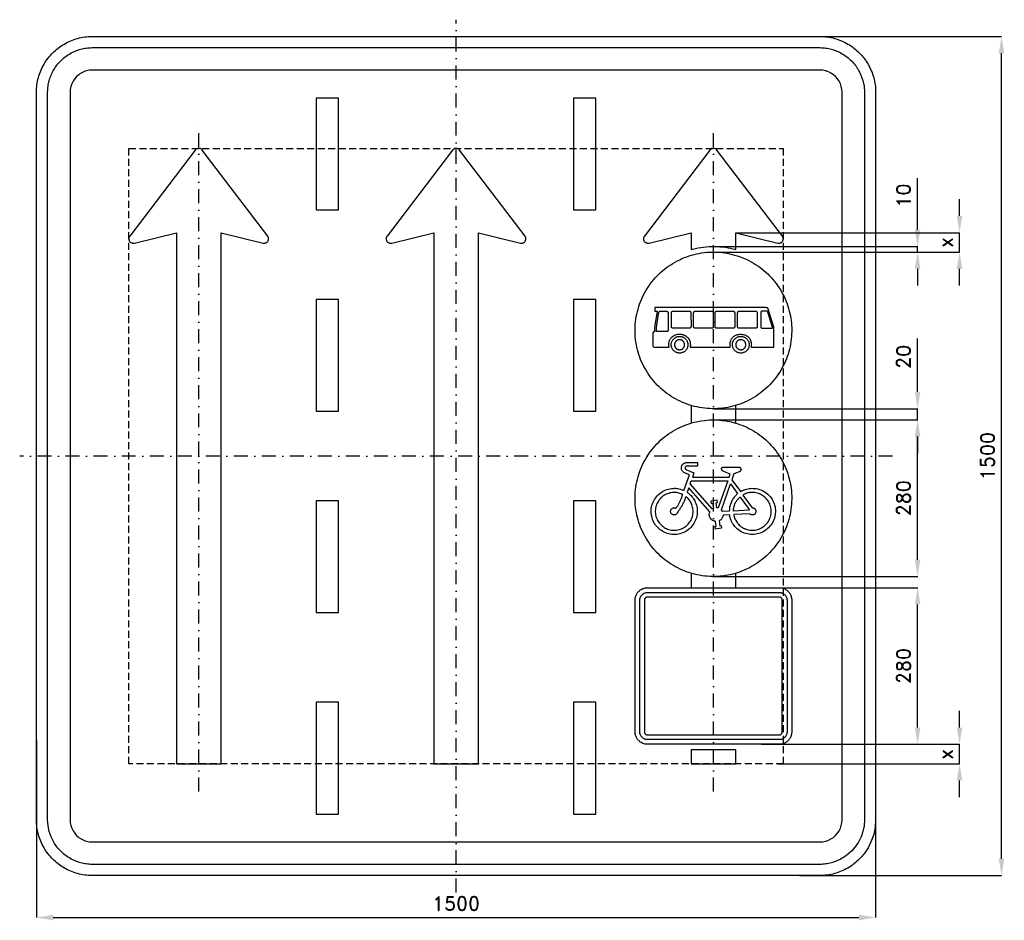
# Model space of a CAD drawing. Header units: millimetres. Extents: x -780 to 980, y -830 to 780.
import ezdxf

# ---------------------------------------------------------------- set-up
doc = ezdxf.new("R2010")
doc.units = ezdxf.units.MM
doc.header["$LTSCALE"] = 5
doc.linetypes.add('ČERCHOVANÁX2', pattern=[2, 1, -0.5, 0, -0.5])
doc.linetypes.add('ČÁRKOVANÁX2', pattern=[1.5, 1, -0.5])
doc.layers.add('Kóty', color=2, linetype='Continuous')
doc.layers.add('Značka', color=7, linetype='Continuous')
doc.styles.get("Standard").update_dxf_attribs({"font": 'romand.shx', "height": 25})
doc.dimstyles.get("Standard").update_dxf_attribs({"dimtxt": 25, "dimasz": 30, "dimexe": 0.18, "dimexo": 0.0625, "dimgap": 12.5, "dimtad": 1, "dimdec": 0, "dimzin": 0, "dimdsep": 46, "dimtxsty": 'Standard', "dimcen": 0.09, "dimadec": 0, "dimazin": 0, "dimtfac": 1, "dimtdec": 0, "dimtofl": 0, "dimtmove": 0, "dimatfit": 3, "dimfxl": 1, "dimtolj": 1, "dimtzin": 0, "dimarcsym": 0})

# ---------------------------------------------------------------- blocks, each defined once
blk = doc.blocks.new('*D0')
at = {"layer": 'Defpoints', "color": 0, "transparency": 16777216}
for p in [(-750, -507.4), (750, -603.9), (750, -825)]:
    blk.add_point(p, dxfattribs=at)
at = {"layer": 'Kóty', "color": 0, "lineweight": -2, "transparency": 16777216}
for p, q in [((-750, -507.5), (-750, -825.2)), ((750, -603.9), (750, -825.2)), ((-720, -825), (720, -825))]:
    blk.add_line(p, q, dxfattribs=at)
at = {"layer": 'Kóty', "color": 0, "transparency": 16777216}
for points in [[(-720, -820), (-720, -830), (-750, -825)], [(720, -820), (720, -830), (750, -825)]]:
    blk.add_solid(points, dxfattribs=at)
at = {"layer": 'Kóty', "color": 0, "transparency": 16777216, "insert": (0, -800), "char_height": 25, "attachment_point": 5}
blk.add_mtext('\\A1;1500', dxfattribs=at)
blk = doc.blocks.new('*D2')
at = {"layer": 'Defpoints', "color": 0, "transparency": 16777216}
for p in [(616, 750), (975, 750), (613.8, -750)]:
    blk.add_point(p, dxfattribs=at)
at = {"layer": 'Kóty', "color": 0, "lineweight": -2, "transparency": 16777216}
for p, q in [((616.1, 750), (975.2, 750)), ((975, -720), (975, 720)), ((613.8, -750), (975.2, -750))]:
    blk.add_line(p, q, dxfattribs=at)
at = {"layer": 'Kóty', "color": 0, "transparency": 16777216}
for points in [[(970, 720), (980, 720), (975, 750)], [(970, -720), (980, -720), (975, -750)]]:
    blk.add_solid(points, dxfattribs=at)
at = {"layer": 'Kóty', "color": 0, "transparency": 16777216, "insert": (950, 0), "char_height": 25, "attachment_point": 5, "rotation": 90}
blk.add_mtext('\\A1;1500', dxfattribs=at)
blk = doc.blocks.new('*D3')
at = {"layer": 'Defpoints', "color": 0, "transparency": 16777216}
for p in [(545.8, -235.4), (825, -235.4), (545.8, -515.4)]:
    blk.add_point(p, dxfattribs=at)
at = {"layer": 'Kóty', "color": 0, "lineweight": -2, "transparency": 16777216}
for p, q in [((545.9, -235.4), (825.2, -235.4)), ((825, -485.4), (825, -265.4)), ((545.9, -515.4), (825.2, -515.4))]:
    blk.add_line(p, q, dxfattribs=at)
at = {"layer": 'Kóty', "color": 0, "transparency": 16777216}
for points in [[(820, -265.4), (830, -265.4), (825, -235.4)], [(820, -485.4), (830, -485.4), (825, -515.4)]]:
    blk.add_solid(points, dxfattribs=at)
at = {"layer": 'Kóty', "color": 0, "transparency": 16777216, "insert": (800, -375.4), "char_height": 25, "attachment_point": 5, "rotation": 90}
blk.add_mtext('\\A1;280', dxfattribs=at)
blk = doc.blocks.new('*D4')
at = {"layer": 'Defpoints', "color": 0, "transparency": 16777216}
for p in [(460, 64.6), (825, 64.6), (458.2, -215.4)]:
    blk.add_point(p, dxfattribs=at)
at = {"layer": 'Kóty', "color": 0, "lineweight": -2, "transparency": 16777216}
for p, q in [((460.1, 64.6), (825.2, 64.6)), ((825, -185.4), (825, 34.6)), ((458.2, -215.4), (825.2, -215.4))]:
    blk.add_line(p, q, dxfattribs=at)
at = {"layer": 'Kóty', "color": 0, "transparency": 16777216}
for points in [[(820, 34.6), (830, 34.6), (825, 64.6)], [(820, -185.4), (830, -185.4), (825, -215.4)]]:
    blk.add_solid(points, dxfattribs=at)
at = {"layer": 'Kóty', "color": 0, "transparency": 16777216, "insert": (800, -75.4), "char_height": 25, "attachment_point": 5, "rotation": 90}
blk.add_mtext('\\A1;280', dxfattribs=at)
blk = doc.blocks.new('*D5')
at = {"layer": 'Defpoints', "color": 0, "transparency": 16777216}
for p in [(460.2, 84.6), (825, 84.6), (460.1, 64.6)]:
    blk.add_point(p, dxfattribs=at)
at = {"layer": 'Kóty', "color": 0, "lineweight": -2, "transparency": 16777216}
for p, q in [((825, 114.6), (825, 210.1)), ((460.2, 84.6), (825.2, 84.6)), ((460.1, 64.6), (825.2, 64.6)), ((825, 34.6), (825, 4.6))]:
    blk.add_line(p, q, dxfattribs=at)
at = {"layer": 'Kóty', "color": 0, "transparency": 16777216}
for points in [[(820, 114.6), (830, 114.6), (825, 84.6)], [(820, 34.6), (830, 34.6), (825, 64.6)]]:
    blk.add_solid(points, dxfattribs=at)
at = {"layer": 'Kóty', "color": 0, "transparency": 16777216, "insert": (800, 177.3), "char_height": 25, "attachment_point": 5, "rotation": 90}
blk.add_mtext('\\A1;20', dxfattribs=at)
blk = doc.blocks.new('*D6')
at = {"layer": 'Defpoints', "color": 0, "transparency": 16777216}
for p in [(460, 374.6), (825, 374.6), (461.8, 364.6)]:
    blk.add_point(p, dxfattribs=at)
at = {"layer": 'Kóty', "color": 0, "lineweight": -2, "transparency": 16777216}
for p, q in [((825, 404.6), (825, 496.5)), ((460.1, 374.6), (825.2, 374.6)), ((461.9, 364.6), (825.2, 364.6)), ((825, 334.6), (825, 304.6))]:
    blk.add_line(p, q, dxfattribs=at)
at = {"layer": 'Kóty', "color": 0, "transparency": 16777216}
for points in [[(820, 404.6), (830, 404.6), (825, 374.6)], [(820, 334.6), (830, 334.6), (825, 364.6)]]:
    blk.add_solid(points, dxfattribs=at)
at = {"layer": 'Kóty', "color": 0, "transparency": 16777216, "insert": (800, 465.6), "char_height": 25, "attachment_point": 5, "rotation": 90}
blk.add_mtext('\\A1;10', dxfattribs=at)

msp = doc.modelspace()

# ---------------------------------------------------------------- linework, layer by layer
at = {"layer": 'Kóty'}
for p, q in [((900, 429.2), (900, 459.2)), ((500.1, 399.2), (900.2, 399.2)), ((462, 364.6), (900.2, 364.6)), ((900, 304.6), (900, 334.6)), ((825, -485.4), (825, -455.4)), ((900, -485.4), (900, -455.4)), ((643.2, -515.4), (900.2, -515.4)), ((575.1, -550), (900.2, -550)), ((900, -610), (900, -580))]:
    msp.add_line(p, q, dxfattribs=at)
for points in [[(900, 364.6), (900, 399.2)], [(825, 364.6), (825, 374.6)], [(825, 64.6), (825, 84.6)], [(900, -550), (900, -515.4)]]:
    msp.add_lwpolyline(points, dxfattribs=at)
for points in [[(895, 429.2), (905, 429.2), (900, 399.2)], [(895, 334.6), (905, 334.6), (900, 364.6)], [(895, -485.4), (905, -485.4), (900, -515.4)], [(895, -580), (905, -580), (900, -550)]]:
    msp.add_solid(points, dxfattribs=at)
at = {"layer": 'Značka', "color": 6, "linetype": 'ČERCHOVANÁX2', "ltscale": 5}
for points in [[(0, -780), (0, 780)], [(-460, -600), (-460, 600)], [(460, -600), (460, 600)], [(780, 0), (-780, 0)]]:
    msp.add_lwpolyline(points, dxfattribs=at)
at = {"layer": 'Značka', "color": 5}
for points in [[(-650, -750), (-650.4, -750), (-650.8, -750, -0.032183), (-663.7, -749.1, -0.035439), (-676.4, -746.5, -0.036257), (-688.7, -742.3, -0.03443), (-700.2, -736.5, -0.033714), (-711, -729.3, -0.034097), (-720.7, -720.7, -0.034214), (-729.3, -711, -0.034227), (-736.5, -700.2, -0.034043), (-742.3, -688.7, -0.033425), (-746.5, -676.4, -0.034175), (-749.1, -663.7, -0.036736), (-750, -650.8), (-750, -650.4), (-750, -650), (-750, 650), (-750, 650.4), (-750, 650.8, -0.032197), (-749.1, 663.7, -0.035467), (-746.5, 676.4, -0.03632), (-742.3, 688.7, -0.034471), (-736.5, 700.2, -0.033721), (-729.3, 711, -0.034099), (-720.7, 720.7, -0.034202), (-711, 729.3, -0.034225), (-700.2, 736.5, -0.034051), (-688.6, 742.3, -0.033415), (-676.4, 746.5, -0.034124), (-663.7, 749.1, -0.036744), (-650.8, 750), (-650.4, 750), (-650, 750), (650, 750), (650.4, 750), (650.8, 750, -0.032182), (663.7, 749.1, -0.035447), (676.4, 746.5, -0.036272), (688.7, 742.3, -0.034433), (700.2, 736.5, -0.033723), (711, 729.3, -0.034091), (720.7, 720.7, -0.034221), (729.3, 711, -0.034225), (736.5, 700.2, -0.034038), (742.3, 688.6, -0.033425), (746.5, 676.4, -0.034173), (749.1, 663.7, -0.036736), (750, 650.8), (750, 650.4), (750, 650), (750, -650), (750, -650.4), (750, -650.8), (749.1, -663.7), (746.5, -676.4), (742.3, -688.7), (736.5, -700.2), (729.3, -711, -0.034106), (720.7, -720.7, -0.034203), (711, -729.3, -0.034227), (700.2, -736.5, -0.034044), (688.6, -742.3, -0.033411), (676.4, -746.5, -0.034122), (663.7, -749.1, -0.036743), (650.8, -750), (650.4, -750), (650, -750), (-650, -750)], [(-650, -730), (-650.3, -730), (-650.6, -730, -0.032184), (-661, -729.3, -0.035448), (-671.1, -727.2, -0.036282), (-680.9, -723.8, -0.034422), (-690.2, -719.2, -0.033745), (-698.8, -713.4, -0.034102), (-706.6, -706.6, -0.034186), (-713.4, -698.8, -0.034203), (-719.2, -690.2), (-723.8, -680.9), (-727.2, -671.1), (-729.3, -661), (-730, -650.6), (-730, -650.3), (-730, -650), (-730, 650), (-730, 650.3), (-730, 650.6, -0.032179), (-729.3, 661, -0.035489), (-727.2, 671.1, -0.036281), (-723.9, 680.9, -0.03442), (-719.2, 690.2, -0.033728), (-713.4, 698.8, -0.034073), (-706.6, 706.6, -0.034239), (-698.8, 713.4, -0.034199), (-690.2, 719.2, -0.034034), (-680.9, 723.8, -0.033414), (-671.1, 727.2, -0.034124), (-660.9, 729.3, -0.03674), (-650.6, 730), (-650.3, 730), (-650, 730), (650, 730), (650.3, 730), (650.6, 730, -0.032183), (661, 729.3, -0.035447), (671.1, 727.2, -0.036274), (680.9, 723.9, -0.034414), (690.2, 719.2, -0.033745), (698.8, 713.4, -0.034097), (706.6, 706.6, -0.034187), (713.4, 698.8, -0.034206), (719.2, 690.2), (723.8, 680.9), (727.2, 671.1), (729.3, 660.9), (730, 650.6), (730, 650.3), (730, 650), (730, -650), (730, -650.3), (730, -650.6), (729.3, -661), (727.2, -671.1), (723.9, -680.9), (719.2, -690.2), (713.4, -698.8), (706.6, -706.6), (698.8, -713.4, -0.034206), (690.2, -719.2, -0.034031), (680.9, -723.8, -0.033421), (671.1, -727.2, -0.034122), (660.9, -729.3, -0.036744), (650.6, -730), (650.3, -730), (650, -730), (-650, -730)], [(-650, -690), (650, -690), (650.2, -690), (650.3, -690, 0.032185), (655.5, -689.6, 0.035459), (660.5, -688.6, 0.036277), (665.5, -686.9), (670.1, -684.6), (674.4, -681.7), (678.3, -678.3), (681.7, -674.4), (684.6, -670.1), (686.9, -665.5), (688.6, -660.6), (689.6, -655.5), (690, -650.3), (690, -650.2), (690, -650), (690, 650), (690, 650.2), (690, 650.3), (689.6, 655.5), (688.6, 660.5), (686.9, 665.5), (684.6, 670.1), (681.7, 674.4), (678.3, 678.3), (674.4, 681.7), (670.1, 684.6), (665.5, 686.9, 0.033409), (660.5, 688.6, 0.034186), (655.5, 689.6, 0.036746), (650.3, 690), (650.2, 690), (650, 690), (-650, 690), (-650.2, 690), (-650.3, 690, 0.032185), (-655.5, 689.6, 0.035458), (-660.6, 688.6, 0.036271), (-665.5, 686.9, 0.034382), (-670.1, 684.6, 0.03365), (-674.4, 681.7), (-678.3, 678.3), (-681.7, 674.4), (-684.6, 670.1), (-686.9, 665.5), (-688.6, 660.5), (-689.6, 655.5), (-690, 650.3), (-690, 650.2), (-690, 650), (-690, -650), (-690, -650.2), (-690, -650.3), (-689.6, -655.5), (-688.6, -660.6), (-686.9, -665.5), (-684.6, -670.1), (-681.7, -674.4), (-678.3, -678.3), (-674.4, -681.7), (-670.1, -684.6), (-665.5, -686.9, 0.033404), (-660.6, -688.6, 0.034161), (-655.5, -689.7, 0.036749), (-650.3, -690), (-650.2, -690), (-650, -690)], [(-500, -550), (-420, -550), (-420, 375.2), (-420, 399.2), (-345, 380.7), (-344.6, 380.6), (-344.3, 380.5, 0.052612), (-342.7, 380.4, 0.052735), (-341.1, 380.7, 0.065463), (-339.3, 381.4, 0.065418), (-337.7, 382.5, 0.06536), (-336.4, 384, 0.065225), (-335.6, 385.8, 0.064833), (-335.1, 387.7, 0.063646), (-335.2, 389.7, 0.052686), (-335.6, 391.2, 0.057452), (-336.3, 392.6), (-336.5, 392.9), (-336.7, 393.3), (-453.6, 546.8), (-453.9, 547.1), (-454.1, 547.4), (-455.2, 548.4), (-456.4, 549.2, 0.061122), (-458.2, 549.8, 0.061405), (-460, 550, 0.061031), (-461.8, 549.8, 0.059473), (-463.6, 549.2), (-464.8, 548.4, 0.053582), (-465.9, 547.4), (-466.1, 547.1), (-466.4, 546.8), (-583.3, 393.3), (-583.5, 392.9), (-583.7, 392.6, 0.052507), (-584.4, 391.2, 0.052666), (-584.8, 389.7, 0.065501), (-584.9, 387.7, 0.065456), (-584.4, 385.8, 0.065341), (-583.6, 384, 0.065211), (-582.3, 382.5, 0.064856), (-580.7, 381.4, 0.063693), (-578.9, 380.7), (-577.3, 380.4), (-575.7, 380.5), (-575.4, 380.6), (-575, 380.7), (-500, 399.2), (-500, 375.2), (-500, -550)], [(-40, -550), (40, -550), (40, 375.2), (40, 399.2), (115, 380.7), (115.3, 380.6), (115.7, 380.5, 0.05261), (117.3, 380.4, 0.052733), (118.9, 380.7, 0.065457), (120.7, 381.4, 0.065391), (122.3, 382.5, 0.06536), (123.6, 384, 0.065197), (124.4, 385.8, 0.064818), (124.9, 387.7, 0.063646), (124.8, 389.7, 0.052686), (124.4, 391.2, 0.057451), (123.7, 392.6), (123.5, 392.9), (123.3, 393.3), (6.4, 546.8), (6.1, 547.1), (5.9, 547.4, 0.048978), (4.8, 548.4, 0.04913), (3.6, 549.2, 0.061127), (1.8, 549.8, 0.061408), (0, 550, 0.061033), (-1.8, 549.8, 0.059478), (-3.6, 549.2, 0.049186), (-4.8, 548.4, 0.053611), (-5.9, 547.4), (-6.1, 547.1), (-6.4, 546.8), (-123.3, 393.3), (-123.5, 392.9), (-123.7, 392.6, 0.052533), (-124.4, 391.2, 0.0526), (-124.8, 389.7, 0.065501), (-124.9, 387.7, 0.065464), (-124.4, 385.8, 0.065361), (-123.6, 384, 0.06523), (-122.3, 382.5, 0.064869), (-120.7, 381.4, 0.06369), (-118.9, 380.7, 0.052701), (-117.3, 380.4, 0.05745), (-115.7, 380.5), (-115.3, 380.6), (-115, 380.7), (-40, 399.2), (-40, 375.2), (-40, -550)], [(500, 369.2), (500, 375.2), (500, 399.2), (575, 380.7), (575.4, 380.6, 0.010084), (575.7, 380.5, 0.052503), (577.3, 380.4, 0.052645), (578.9, 380.7, 0.065503), (580.7, 381.4, 0.065455), (582.3, 382.5, 0.065319), (583.6, 384, 0.065187), (584.4, 385.8, 0.064843), (584.9, 387.7, 0.063651), (584.8, 389.7, 0.052693), (584.4, 391.2, 0.057453), (583.7, 392.6, 0.01147), (583.5, 393), (583.3, 393.3), (466.4, 546.8), (466.1, 547.1, 0.009393), (465.9, 547.4, 0.049065), (464.8, 548.4, 0.049118), (463.6, 549.2, 0.061113), (461.8, 549.8, 0.061349), (460, 550, 0.06102), (458.2, 549.8, 0.059475), (456.4, 549.2, 0.049145), (455.2, 548.4, 0.053708), (454.1, 547.4, 0.010699), (453.9, 547.1, 0.003567), (453.6, 546.8), (336.7, 393.3, 0.003362), (336.5, 393, 0.010084), (336.3, 392.6, 0.052503), (335.6, 391.2, 0.052645), (335.2, 389.7, 0.065503), (335.1, 387.7, 0.065455), (335.6, 385.8, 0.065319), (336.4, 384, 0.065187), (337.7, 382.5, 0.064843), (339.3, 381.4, 0.063651), (341.1, 380.7, 0.052693), (342.7, 380.4, 0.057453), (344.3, 380.5, 0.01147), (344.6, 380.6), (345, 380.7), (420, 399.2), (420, 375.2), (420, 369.2)], [(420, 369.2, -0.005549), (423.1, 370, -0.0343), (442.4, 373.6, -0.0343), (462, 374.6, -0.034301), (481.5, 373.1, -0.033), (500, 369.2, -0.033)], [(600, 224.6), (600, 223.7), (600, 222.8, -0.032167), (598.6, 204.5, -0.035723), (594.7, 186.6, -0.036666), (588.7, 169.3, -0.034754), (580.3, 153, -0.034039), (570, 137.9, -0.034453), (557.7, 124.3, -0.034561), (543.8, 112.4, -0.034427), (528.4, 102.4, -0.034389), (511.9, 94.5, -0.034418), (494.5, 88.9, -0.034423), (476.5, 85.5, -0.034417), (458.2, 84.6, -0.034416), (439.9, 86, -0.034417), (422, 89.9, -0.034417), (404.7, 95.9, -0.034417), (388.4, 104.3, -0.034417), (373.3, 114.6, -0.034417), (359.7, 126.9, -0.034417), (347.8, 140.8, -0.034417), (337.9, 156.2, -0.034417), (329.9, 172.7, -0.034417), (324.3, 190.1, -0.034417), (320.9, 208.1, -0.034417), (320, 226.4, -0.034417), (321.4, 244.7, -0.034417), (325.3, 262.6, -0.034417), (331.3, 279.9, -0.034417), (339.7, 296.2, -0.034417), (350, 311.3, -0.034417), (362.3, 324.9, -0.034417), (376.2, 336.8, -0.034417), (391.6, 346.7, -0.034417), (408.1, 354.7, -0.034417), (425.5, 360.3, -0.034417), (443.5, 363.7, -0.034416), (461.8, 364.6, -0.034417), (480.1, 363.2, -0.034418), (498, 359.3, -0.034416), (515.3, 353.3, -0.034417), (531.6, 344.9, -0.034418), (546.7, 334.6, -0.034406), (560.3, 322.3, -0.034414), (572.2, 308.4, -0.034487), (582.1, 293, -0.034419), (590.1, 276.5, -0.034076), (595.7, 259.1, -0.032791), (599, 241.9, -0.034265), (600, 224.6)], [(380.9, 194.5, -0.003728), (380.6, 196.4, -0.01117), (380.5, 198.3, -0.026528), (380.4, 201, -0.037791), (380.7, 203.7, -0.043313), (381.4, 206.3, -0.046788), (382.5, 208.7, -0.03693), (383.7, 210.5, -0.030055), (385.1, 212.1, -0.05514), (388.5, 214.9, -0.061671), (392.4, 216.8, -0.050046), (395.8, 217.8, -0.042258), (399.4, 218, -0.040207), (402.8, 217.8, -0.046467), (406.1, 217, -0.053494), (409.6, 215.4, -0.051653), (412.7, 213.2, -0.04283), (414.8, 211, -0.046515), (416.5, 208.5, -0.035287), (417.5, 206.4, -0.033242), (418.2, 204.2, -0.044761), (418.7, 200.6, -0.032247), (418.8, 197, -0.007075), (418.7, 195.7, -0.002368), (418.6, 194.5), (490, 194.7, -0.004445), (489.8, 196.1, -0.013419), (489.7, 197.6, -0.033404), (489.8, 200.4, -0.030958), (490.2, 203.2, -0.062154), (491.9, 208.1, -0.090141), (494.8, 212.2, -0.034522), (496.2, 213.5, -0.024272), (497.8, 214.6, -0.030558), (500, 215.9, -0.039226), (502.4, 216.8, -0.047719), (505.5, 217.5, -0.038568), (508.6, 217.7, -0.023992), (510.9, 217.5, -0.020968), (513.2, 217.2, -0.034527), (516.3, 216.4, -0.049464), (519.3, 215, -0.063879), (522.4, 212.8, -0.061349), (524.9, 209.8, -0.056353), (526.6, 206.6, -0.054204), (527.5, 203.1, -0.022387), (527.8, 201.5, -0.017125), (527.8, 199.8, -0.016973), (527.8, 197.8, -0.014844), (527.7, 195.7), (527.6, 195.2), (527.6, 194.6), (568.2, 194.8), (568.2, 230.1), (558.1, 262.8, 0.019599), (557.9, 263.4, 0.062092), (557.6, 263.9, 0.083674), (557.1, 264.5, 0.06153), (556.4, 264.8, 0.055241), (555.5, 265, 0.024543), (554.5, 265.1, 0.006464), (553.7, 265.2), (552.8, 265.2), (355.5, 265.2), (355.6, 258.7), (359.6, 258.7), (354.9, 229.7), (354.8, 221.9), (354.5, 221.9, 0.00818), (354.3, 221.9, 0.009602), (354, 221.9), (353.7, 221.8, 0.020292), (353.3, 221.8, 0.04892), (353, 221.7, 0.087203), (352.5, 221.3, 0.078278), (352.1, 220.9, 0.055814), (352, 220.5, 0.043219), (351.8, 220.1, 0.019712), (351.8, 219.8), (351.8, 219.5), (351.8, 197.7, 0.009432), (351.8, 197.3, 0.028289), (351.9, 196.8, 0.048898), (352, 196.3, 0.060652), (352.3, 195.8, 0.069383), (352.7, 195.4, 0.052857), (353.2, 195.1, 0.080136), (354.5, 194.6, 0.035822), (355.9, 194.5, 0.005189), (356.5, 194.5), (357, 194.5), (380.9, 194.5)], [(358.1, 222.7), (358.1, 230), (361.8, 254.1, -0.008173), (362, 255.1, -0.023755), (362.2, 256.2, -0.051595), (362.7, 257.3, -0.099547), (363.4, 258.3, -0.07688), (364.1, 258.7, -0.057492), (364.9, 259, -0.044459), (365.8, 259.1, -0.014882), (366.8, 259.1), (374.4, 259.1, -0.014749), (375.3, 259.1, -0.04537), (376.2, 258.9, -0.047561), (376.9, 258.7, -0.044417), (377.6, 258.3, -0.046798), (378.1, 257.8, -0.053483), (378.6, 257.2, -0.051848), (378.9, 256.6, -0.047983), (379.1, 255.8, -0.04191), (379.2, 255, -0.013799), (379.2, 254.1), (379.2, 226.3), (379.2, 225.9, -0.006381), (379.2, 225.5, -0.00834), (379.2, 225.2, -0.007018), (379.2, 224.8, -0.040025), (379.1, 224.1, -0.108918), (378.8, 223.4, -0.092082), (378.5, 223.1, -0.084455), (378, 222.8, -0.040256), (377.7, 222.8, -0.013477), (377.4, 222.7), (358.1, 222.7)], [(384.9, 253.9), (384.9, 254.6, 0.005967), (384.9, 255.2, -0.007084), (385, 256, -0.040803), (385.1, 256.8, -0.052146), (385.3, 257.4, -0.063818), (385.6, 258, -0.064646), (386, 258.5, -0.063069), (386.6, 258.8, -0.03213), (386.9, 258.9, -0.027094), (387.2, 259, -0.035228), (387.9, 259.1, -0.011588), (388.5, 259.1), (415.4, 259.1), (416, 259.1, -0.004441), (416.6, 259.1, -0.027729), (417.5, 259.1, -0.070018), (418.2, 258.8, -0.078327), (418.9, 258.4, -0.077395), (419.4, 257.9, -0.102039), (419.8, 256.7, -0.045484), (419.9, 255.5), (419.9, 255.2), (419.9, 254.9), (420, 231.4, -0.029212), (419.8, 230.4, -0.097021), (419.4, 229.5, -0.074866), (419, 229.1, -0.069226), (418.4, 228.7, -0.041528), (417.9, 228.6, -0.013847), (417.4, 228.5), (389.6, 228.5), (389, 228.5, -0.004235), (388.3, 228.5, -0.021699), (387.5, 228.6, -0.048737), (386.7, 228.7, -0.06222), (386, 229, -0.097026), (385.4, 229.5, -0.092207), (385.1, 230.1, -0.049999), (384.9, 230.8, -0.032344), (384.9, 231.7, -0.011131), (384.9, 232.5), (384.9, 253.9)], [(424.6, 254.6, -0.012511), (424.6, 255.7, -0.037241), (424.8, 256.7, -0.041476), (425, 257.4, -0.068472), (425.3, 257.9, -0.066706), (425.8, 258.4, -0.045653), (426.3, 258.7, -0.028048), (426.7, 258.9, -0.038071), (427.1, 259, -0.04943), (427.7, 259.1, -0.015901), (428.3, 259.1), (455.2, 259.1), (455.8, 259.1), (456.4, 259, -0.027876), (457.2, 259, -0.076867), (458, 258.8, -0.084034), (458.6, 258.4, -0.071196), (459.1, 257.8, -0.089994), (459.6, 256.7, -0.051298), (459.7, 255.5), (459.7, 255.2), (459.7, 254.9), (459.7, 231.4, -0.029966), (459.6, 230.3, -0.100496), (459.2, 229.5, -0.077271), (458.7, 229, -0.069259), (458.1, 228.7, -0.041109), (457.7, 228.5, -0.013748), (457.2, 228.5), (429.3, 228.5), (428.7, 228.5, -0.004339), (428.1, 228.5, -0.021736), (427.2, 228.5, -0.048406), (426.4, 228.7, -0.061969), (425.7, 228.9, -0.097248), (425.2, 229.4, -0.092574), (424.8, 230, -0.050066), (424.7, 230.7, -0.032278), (424.6, 231.6, -0.011114), (424.6, 232.4), (424.6, 254.6)], [(463.1, 253.8), (463.1, 254.5, 0.005589), (463.1, 255.1, -0.007071), (463.2, 255.9, -0.03921), (463.3, 256.7, -0.052035), (463.5, 257.3, -0.070154), (463.8, 257.9, -0.065824), (464.3, 258.4, -0.045676), (464.8, 258.7, -0.028018), (465.2, 258.9, -0.038068), (465.5, 259, -0.04964), (466.1, 259.1, -0.015977), (466.7, 259), (493.7, 259), (494.2, 259), (494.8, 259, -0.027894), (495.7, 259, -0.076666), (496.5, 258.8, -0.083967), (497.1, 258.3, -0.071356), (497.6, 257.7, -0.090178), (498, 256.6, -0.051145), (498.1, 255.4), (498.1, 255.1), (498.1, 254.9), (498.2, 231.3, -0.029222), (498, 230.3, -0.097045), (497.7, 229.4, -0.074957), (497.2, 229, -0.069417), (496.6, 228.7, -0.041589), (496.1, 228.5, -0.013866), (495.7, 228.4), (467.8, 228.4), (467.2, 228.4, -0.004265), (466.6, 228.4, -0.021689), (465.7, 228.5, -0.048564), (464.9, 228.6, -0.062072), (464.2, 228.9, -0.097159), (463.6, 229.4, -0.092442), (463.3, 230, -0.049999), (463.1, 230.7, -0.03226), (463.1, 231.6, -0.011107), (463.1, 232.4), (463.1, 253.8)], [(503.2, 253.7), (503.2, 254.4, 0.005706), (503.2, 255, -0.007045), (503.3, 255.8, -0.039528), (503.4, 256.6, -0.052268), (503.6, 257.2, -0.070091), (503.9, 257.8, -0.065625), (504.4, 258.3, -0.045339), (504.9, 258.6, -0.027911), (505.3, 258.8, -0.038303), (505.6, 258.9, -0.050087), (506.2, 259, -0.016111), (506.8, 258.9), (533.8, 258.9), (534.4, 258.9), (535, 258.9, -0.028027), (535.8, 258.9, -0.076991), (536.6, 258.7, -0.084118), (537.2, 258.2, -0.071067), (537.7, 257.6, -0.089775), (538.1, 256.5, -0.051391), (538.2, 255.3), (538.3, 255), (538.2, 254.8), (538.3, 231.3, -0.029206), (538.2, 230.2, -0.096996), (537.8, 229.3, -0.074884), (537.3, 228.9, -0.069237), (536.7, 228.6, -0.041456), (536.3, 228.4, -0.013824), (535.8, 228.3), (507.9, 228.3), (507.3, 228.3, -0.004374), (506.7, 228.3, -0.021744), (505.8, 228.4, -0.048289), (505, 228.5, -0.061969), (504.3, 228.8, -0.097542), (503.7, 229.3, -0.092713), (503.4, 229.9, -0.049846), (503.2, 230.6, -0.031939), (503.2, 231.5, -0.011003), (503.2, 232.3), (503.2, 253.7)], [(544.5, 237.1), (544.6, 230.9), (544.6, 230.6, 0.023944), (544.7, 230.4, 0.082423), (545, 229.6, 0.086534), (545.6, 229, 0.06741), (546.2, 228.7, 0.049943), (546.8, 228.5, 0.042326), (547.7, 228.4, 0.014006), (548.6, 228.3), (564.3, 228.3, 0.032107), (564.8, 228.4, 0.112536), (565.2, 228.6, 0.073746), (565.4, 228.8, 0.053383), (565.6, 229, 0.066968), (565.7, 229.4, 0.0519), (565.7, 229.9, 0.02409), (565.7, 230.2), (565.7, 230.5), (557.5, 257.2), (557.4, 257.5, 0.027192), (557.3, 257.7, 0.056225), (557, 258.1, 0.054886), (556.7, 258.5, 0.049429), (556.3, 258.7, 0.051578), (555.9, 258.8, 0.033619), (555.6, 258.9, 0.011082), (555.3, 259), (547.8, 258.9, 0.015887), (547.2, 259, 0.047897), (546.5, 258.9, 0.077087), (545.8, 258.6, 0.094945), (545.2, 258.1, 0.079406), (544.8, 257.5, 0.059501), (544.6, 256.8, 0.028167), (544.6, 256.4, 0.009478), (544.6, 255.9), (544.5, 237.1)], [(414.5, 198.9), (414.5, 198.8), (414.5, 198.7, -0.031622), (414.4, 196.8, -0.035938), (413.9, 194.9, -0.037068), (413.3, 193, -0.034705), (412.4, 191.3, -0.033871), (411.3, 189.7, -0.034453), (410, 188.3, -0.034635), (408.5, 187, -0.034416), (406.9, 185.9, -0.034354), (405.1, 185.1, -0.034373), (403.2, 184.5, -0.034319), (401.3, 184.1, -0.034197), (399.3, 184, -0.034285), (397.4, 184.2, -0.03454), (395.5, 184.6, -0.034491), (393.6, 185.2, -0.034242), (391.9, 186.1, -0.034236), (390.3, 187.2, -0.034434), (388.8, 188.5, -0.034448), (387.5, 190, -0.034363), (386.5, 191.7, -0.034423), (385.6, 193.4, -0.034709), (385, 195.3, -0.034676), (384.7, 197.2, -0.034312), (384.6, 199.1, -0.034291), (384.7, 201.1, -0.034598), (385.1, 203, -0.03465), (385.8, 204.8, -0.034455), (386.7, 206.6, -0.034425), (387.8, 208.2, -0.034461), (389.1, 209.6, -0.034417), (390.6, 210.9, -0.034293), (392.2, 212, -0.034261), (394, 212.8, -0.034313), (395.9, 213.4, -0.034409), (397.8, 213.8, -0.034431), (399.7, 213.9, -0.034351), (401.7, 213.7, -0.034269), (403.6, 213.3, -0.034275), (405.5, 212.7, -0.034313), (407.2, 211.8, -0.034397), (408.8, 210.7, -0.034578), (410.3, 209.4, -0.034542), (411.5, 207.9, -0.034449), (412.6, 206.2, -0.034316), (413.4, 204.5, -0.034), (414, 202.6, -0.03296), (414.4, 200.8, -0.034915), (414.5, 198.9)], [(524, 198.9), (524, 198.8), (524, 198.7, -0.030919), (523.8, 196.8, -0.03582), (523.4, 194.9, -0.037182), (522.8, 193, -0.034755), (521.9, 191.3, -0.033908), (520.8, 189.7, -0.034493), (519.4, 188.3, -0.034646), (518, 187, -0.034348), (516.3, 185.9, -0.03427), (514.5, 185.1, -0.034391), (512.7, 184.5, -0.03439), (510.8, 184.1, -0.034227), (508.8, 184, -0.034257), (506.8, 184.2, -0.034449), (504.9, 184.6, -0.034462), (503.1, 185.2, -0.034362), (501.3, 186.1, -0.034335), (499.7, 187.2, -0.034412), (498.3, 188.5, -0.034403), (497, 190, -0.034375), (495.9, 191.7, -0.034395), (495.1, 193.4, -0.034512), (494.5, 195.3, -0.034581), (494.1, 197.2, -0.034615), (494, 199.1, -0.03456), (494.2, 201.1, -0.034388), (494.6, 203, -0.034354), (495.2, 204.8, -0.034466), (496.1, 206.6, -0.034536), (497.2, 208.2, -0.034497), (498.5, 209.6, -0.034447), (500, 210.9, -0.034354), (501.7, 212, -0.034319), (503.4, 212.8, -0.034275), (505.3, 213.4, -0.0343), (507.2, 213.8, -0.034386), (509.2, 213.9, -0.034397), (511.1, 213.7, -0.03434), (513.1, 213.3, -0.034303), (514.9, 212.7, -0.034313), (516.6, 211.8, -0.034353), (518.3, 210.7, -0.034415), (519.7, 209.4, -0.034472), (521, 207.9, -0.034695), (522.1, 206.2, -0.034455), (522.9, 204.5, -0.033601), (523.5, 202.6, -0.032879), (523.9, 200.8, -0.035974), (524, 198.9)], [(408.5, 198.9), (408.5, 199), (408.5, 199.1, 0.031049), (408.4, 200.2, 0.036054), (408.2, 201.4, 0.037415), (407.8, 202.5, 0.034921), (407.3, 203.5, 0.03396), (406.6, 204.5, 0.034284), (405.8, 205.4, 0.034382), (404.9, 206.1, 0.034377), (403.9, 206.8, 0.034439), (402.9, 207.3, 0.034457), (401.8, 207.6, 0.034366), (400.6, 207.9, 0.034115), (399.4, 207.9, 0.034213), (398.2, 207.8, 0.034724), (397.1, 207.6, 0.034608), (396, 207.2, 0.033949), (394.9, 206.7, 0.033981), (394, 206, 0.034579), (393.1, 205.2, 0.034727), (392.3, 204.3, 0.034618), (391.7, 203.3, 0.03443), (391.2, 202.3, 0.03416), (390.8, 201.2, 0.034282), (390.6, 200, 0.034792), (390.5, 198.8, 0.034835), (390.6, 197.7, 0.034485), (390.9, 196.5, 0.034335), (391.3, 195.4, 0.034226), (391.8, 194.4, 0.034306), (392.5, 193.4, 0.034719), (393.3, 192.5, 0.034736), (394.2, 191.8, 0.034123), (395.1, 191.1, 0.033995), (396.2, 190.6, 0.034448), (397.3, 190.3, 0.034591), (398.5, 190, 0.034374), (399.7, 190, 0.034266), (400.8, 190.1, 0.034209), (402, 190.3, 0.034273), (403.1, 190.7, 0.034485), (404.1, 191.2, 0.034484), (405.1, 191.9, 0.034388), (406, 192.7, 0.034301), (406.7, 193.6, 0.034265), (407.4, 194.6, 0.03437), (407.9, 195.6, 0.034472), (408.3, 196.7, 0.033292), (408.5, 197.8, 0.034734), (408.5, 198.9)], [(518, 198.9), (518, 199), (518, 199.1, 0.032793), (517.9, 200.2, 0.035924), (517.6, 201.4, 0.036649), (517.3, 202.5, 0.034645), (516.7, 203.5, 0.033983), (516.1, 204.5, 0.034602), (515.3, 205.4, 0.034715), (514.4, 206.1, 0.034261), (513.4, 206.8, 0.034182), (512.3, 207.3, 0.034437), (511.2, 207.6, 0.034432), (510, 207.9, 0.034187), (508.9, 207.9, 0.034214), (507.7, 207.8, 0.034505), (506.6, 207.6, 0.034525), (505.4, 207.2, 0.034269), (504.4, 206.7, 0.034219), (503.4, 206, 0.034428), (502.5, 205.2, 0.034501), (501.8, 204.3, 0.034506), (501.1, 203.3, 0.034457), (500.6, 202.3, 0.034395), (500.3, 201.2, 0.034453), (500.1, 200, 0.034626), (500, 198.8, 0.034598), (500.1, 197.7, 0.034414), (500.3, 196.5, 0.034409), (500.7, 195.4, 0.034484), (501.3, 194.4, 0.034478), (501.9, 193.4, 0.03444), (502.7, 192.5, 0.034421), (503.6, 191.8, 0.034313), (504.6, 191.1, 0.034323), (505.7, 190.6, 0.034409), (506.8, 190.3, 0.03442), (507.9, 190, 0.034315), (509.1, 190, 0.034302), (510.3, 190.1, 0.0344), (511.4, 190.3, 0.034332), (512.5, 190.7, 0.034174), (513.6, 191.2, 0.034267), (514.6, 191.9, 0.034572), (515.4, 192.7, 0.034554), (516.2, 193.6, 0.03437), (516.8, 194.6, 0.034376), (517.3, 195.6, 0.03443), (517.7, 196.7, 0.032919), (517.9, 197.8, 0.033643), (518, 198.9)], [(600, -75.4), (600, -76.3), (600, -77.2, -0.032167), (598.6, -95.5, -0.035723), (594.7, -113.4, -0.036666), (588.7, -130.7, -0.034754), (580.3, -147, -0.034039), (570, -162.1, -0.034453), (557.7, -175.7, -0.034561), (543.8, -187.6, -0.034427), (528.4, -197.6, -0.034389), (511.9, -205.5, -0.034418), (494.5, -211.1, -0.034423), (476.5, -214.5, -0.034417), (458.2, -215.4, -0.034416), (439.9, -214, -0.034417), (422, -210.1, -0.034417), (404.7, -204.1, -0.034417), (388.4, -195.7, -0.034417), (373.3, -185.4, -0.034417), (359.7, -173.1, -0.034417), (347.8, -159.2, -0.034417), (337.9, -143.8, -0.034417), (329.9, -127.3, -0.034417), (324.3, -109.9, -0.034417), (320.9, -91.9, -0.034417), (320, -73.6, -0.034417), (321.4, -55.3, -0.034417), (325.3, -37.4, -0.034417), (331.3, -20.1, -0.034417), (339.7, -3.8, -0.034417), (350, 11.3, -0.034417), (362.3, 24.9, -0.034417), (376.2, 36.8, -0.034417), (391.6, 46.7, -0.034417), (408.1, 54.7, -0.034417), (425.5, 60.3, -0.034417), (443.5, 63.7, -0.034416), (461.8, 64.6, -0.034417), (480.1, 63.2, -0.034418), (498, 59.3, -0.034416), (515.3, 53.3, -0.034417), (531.6, 44.9, -0.034418), (546.7, 34.6, -0.034406), (560.3, 22.3, -0.034414), (572.2, 8.4, -0.034487), (582.1, -7, -0.034419), (590.1, -23.5, -0.034076), (595.7, -40.9, -0.032791), (599, -58.1, -0.034265), (600, -75.4)], [(505.8, -19.8), (506, -19.8), (506.2, -19.9, -0.050674), (507, -20.2, -0.050922), (507.7, -20.6, -0.06328), (508.4, -21.3, -0.062196), (509, -22.2, -0.063017), (509.3, -23.1, -0.067125), (509.4, -24.2, -0.086845), (509.1, -25.5, -0.072595), (508.4, -26.7, -0.058175), (507.7, -27.6, -0.065834), (506.7, -28.2, -0.01327), (506.5, -28.3, -0.004415), (506.2, -28.4), (496.7, -32), (493.2, -42.3), (508.5, -63.6, -0.003881), (510.6, -62.5, -0.01164), (512.7, -61.4, -0.060218), (521.5, -58.5, -0.060611), (530.8, -57.8, -0.07532), (542.3, -59.7, -0.075262), (552.7, -64.9, -0.075145), (561.4, -72.6, -0.074694), (567.4, -82.6, -0.074518), (570.6, -93.8, -0.07459), (570.3, -105.4, -0.074573), (567, -116.6, -0.07453), (560.5, -126.3, -0.074566), (551.7, -133.9, -0.074572), (541, -138.6, -0.074518), (529.5, -140.3, -0.074745), (518, -138.5, -0.074612), (507.4, -133.8, -0.073239), (498.6, -126.1, -0.060571), (493.2, -118.5, -0.065919), (489.8, -109.8, -0.013247), (489.3, -107.5, -0.004417), (488.9, -105.2), (477.3, -105.8, -0.003624), (477.2, -106.4, -0.010879), (477.1, -107.1, -0.056133), (476.3, -109.5, -0.055073), (475, -111.8, -0.056709), (473.3, -113.8, -0.062304), (471.2, -115.3, -0.01253), (470.7, -115.6, -0.004179), (470.1, -115.9), (471.5, -124.9), (473.9, -124.5), (474.6, -128.7), (463.5, -130.5), (462.8, -126.3), (465.2, -125.9), (463.7, -116.9), (463.2, -116.8, -0.009643), (462.6, -116.7, -0.050327), (460.4, -116, -0.05041), (458.3, -115, -0.062708), (456.1, -113.1, -0.062939), (454.4, -110.8, -0.062616), (453.2, -108.1, -0.061036), (452.7, -105.2, -0.050426), (452.8, -102.9, -0.055092), (453.4, -100.7, -0.010985), (453.6, -100.1, -0.003662), (453.8, -99.6), (415.9, -56.8), (413.1, -64.9, -0.003813), (415, -66.3, -0.011436), (416.8, -67.7, -0.059214), (423, -74.4, -0.059571), (427.6, -82.3, -0.074038), (430.8, -93.3, -0.073983), (430.7, -104.8, -0.073865), (427.6, -115.8, -0.073427), (421.5, -125.5, -0.073251), (413.1, -133.2, -0.073312), (402.8, -138.2, -0.073308), (391.5, -140.3, -0.073285), (380.1, -139, -0.073287), (369.5, -134.9, -0.073298), (360.5, -127.8, -0.073282), (353.6, -118.6, -0.073262), (349.7, -107.9, -0.073298), (348.7, -96.5, -0.0733), (351.1, -85.3, -0.073253), (356.3, -75.1, -0.073483), (364.2, -66.8, -0.073339), (374, -60.9, -0.071983), (385.1, -58.1, -0.05954), (394.3, -57.9, -0.064817), (403.2, -60, -0.013013), (405.3, -60.8, -0.004339), (407.4, -61.7), (417.1, -33.5), (407.3, -29.5), (407, -29.2, -0.010048), (406.6, -29, -0.052327), (405.2, -27.7, -0.052465), (404.1, -26.1, -0.06528), (403.2, -23.9, -0.065232), (402.8, -21.6, -0.065097), (403, -19.3, -0.064967), (403.8, -17, -0.064622), (405.1, -15.1, -0.063433), (406.9, -13.5, -0.052513), (408.5, -12.5, -0.05726), (410.3, -11.9, -0.01143), (410.8, -11.8), (411.3, -11.8), (431.7, -11.8), (431.7, -18.2), (412.2, -18.2), (412, -18.2), (411.9, -18.2, 0.051726), (411.3, -18.4, 0.05185), (410.7, -18.7, 0.064517), (410.1, -19.2, 0.064469), (409.7, -19.8, 0.064338), (409.4, -20.5, 0.064214), (409.3, -21.3, 0.063867), (409.4, -22, 0.062688), (409.7, -22.8, 0.051901), (410, -23.3, 0.056601), (410.4, -23.7), (410.5, -23.8), (410.6, -23.9), (425.1, -29.8), (422.4, -37.7), (487.9, -37.7), (489.8, -32.3), (478.5, -27.6), (478.2, -27.5), (478, -27.3, -0.047482), (477, -26.7, -0.041485), (476.1, -25.9, -0.057978), (475.2, -24.7, -0.081427), (474.7, -23.4, -0.056687), (474.6, -22.6, -0.073948), (474.7, -21.8, -0.07846), (475, -21.1, -0.073316), (475.5, -20.5, -0.06056), (476, -20.1, -0.066457), (476.6, -19.9, -0.013337), (476.8, -19.8), (476.9, -19.8), (505.8, -19.8)], [(458.5, -84.4), (460, -93.4), (459.9, -93.5), (459.8, -93.5, 0.01025), (459.3, -93.7, 0.009883), (458.9, -93.9, 0.010253), (458.5, -94.2, 0.011368), (458.1, -94.4), (458, -94.5), (457.9, -94.6), (418.3, -49.8), (420.2, -44.1), (485.7, -44.1), (468.7, -92.9), (468.6, -92.9), (468.5, -92.8, 0.010689), (468, -92.7, 0.010307), (467.5, -92.6, 0.010693), (467, -92.5, 0.011856), (466.6, -92.4), (466.4, -92.4), (466.3, -92.4), (464.9, -83.4), (467.2, -83), (466.6, -78.7), (455.5, -80.5), (456.1, -84.8), (458.5, -84.4)], [(490.6, -49.7), (503.3, -67.3, 0.003002), (501.9, -68.5, 0.009008), (500.6, -69.7, 0.046722), (496, -75.1, 0.045586), (492.3, -81.4, 0.04705), (489.8, -88.1, 0.051844), (488.6, -95.2, 0.010352), (488.5, -97, 0.003452), (488.4, -98.8), (476.2, -99.4), (476.1, -99.3), (476, -99.1, 0.015395), (475.7, -98.5, 0.014855), (475.3, -97.9, 0.015406), (474.9, -97.3, 0.017075), (474.5, -96.8), (474.4, -96.6), (474.3, -96.5), (490.6, -49.7)], [(396.3, -99.7), (396.3, -100, -0.011677), (396.2, -100.4, -0.060397), (395.7, -101.8, -0.060797), (394.9, -103, -0.07555), (393.6, -104.3, -0.075491), (392, -105.1, -0.075374), (390.2, -105.4, -0.074921), (388.4, -105.2, -0.074745), (386.7, -104.5, -0.074817), (385.3, -103.4, -0.0748), (384.2, -101.9, -0.074757), (383.6, -100.2, -0.074794), (383.5, -98.4, -0.0748), (383.9, -96.6, -0.074744), (384.8, -95, -0.074972), (386.2, -93.8, -0.07484), (387.8, -92.9, -0.073464), (389.5, -92.6, -0.060756), (391, -92.6, -0.066117), (392.4, -93, -0.013288), (392.7, -93.2), (393.1, -93.4, 0.001245), (393.9, -92.3, 0.003737), (394.6, -91.1, 0.019543), (397.6, -86.5, 0.018873), (400.1, -81.7, 0.019567), (402.4, -76.6, 0.021677), (404.2, -71.5, 0.004275), (404.6, -70.2, 0.001425), (405, -68.8, 0.003787), (403.3, -68.1, 0.011359), (401.6, -67.4, 0.058837), (394.4, -65.5, 0.059181), (386.9, -65.4, 0.073557), (377.8, -67.5, 0.073503), (369.7, -72, 0.073385), (363.1, -78.5, 0.07295), (358.5, -86.7, 0.072776), (356.3, -95.7, 0.072836), (356.7, -105, 0.072833), (359.6, -113.8, 0.072809), (364.8, -121.5, 0.072812), (371.9, -127.6, 0.072822), (380.4, -131.4, 0.072806), (389.6, -132.8, 0.072787), (398.8, -131.5, 0.072822), (407.4, -127.9, 0.072823), (414.6, -122, 0.072778), (420, -114.4, 0.073009), (423, -105.6, 0.072862), (423.6, -96.4, 0.071512), (421.5, -87.3, 0.059153), (418.2, -80.5, 0.064403), (413.5, -74.9, 0.012926), (412.1, -73.6, 0.00431), (410.7, -72.4, -0.001297), (410.2, -73.9, -0.003891), (409.7, -75.4, -0.020345), (407.5, -81.1, -0.019651), (404.8, -86.7, -0.020372), (401.7, -92.1, -0.022566), (398.2, -97.2, -0.004451), (397.3, -98.4, -0.001484), (396.3, -99.7)], [(529.5, -92.6), (529.9, -92.6, -0.011672), (530.2, -92.6, -0.060371), (531.6, -92.9, -0.060767), (533, -93.5, -0.075517), (534.4, -94.7, -0.075468), (535.4, -96.2, -0.075338), (536, -97.9, -0.074866), (536, -99.7, -0.074723), (535.5, -101.5, -0.074792), (534.6, -103.1, -0.074735), (533.3, -104.3, -0.074941), (531.6, -105.1, -0.074807), (529.9, -105.4, -0.073432), (528, -105.2, -0.060728), (526.7, -104.7, -0.066088), (525.5, -103.9, -0.013283), (525.2, -103.7), (524.9, -103.4), (496.4, -104.8, 0.003847), (496.8, -106.7, 0.011539), (497.3, -108.5, 0.059723), (500.2, -115.5, 0.060098), (504.6, -121.6, 0.074689), (511.9, -127.7, 0.074632), (520.5, -131.4, 0.074514), (529.9, -132.8, 0.074068), (539.2, -131.3, 0.073894), (547.8, -127.4, 0.073965), (555, -121.2, 0.073948), (560.2, -113.3, 0.073906), (562.9, -104.3, 0.073942), (563.1, -94.9, 0.073946), (560.6, -85.7, 0.073894), (555.8, -77.6, 0.074123), (548.8, -71.3, 0.073985), (540.4, -67, 0.07262), (531.1, -65.3, 0.060063), (523.5, -65.7, 0.065377), (516.3, -68, 0.013132), (514.6, -68.8, 0.004378), (512.9, -69.7), (529.5, -92.6)], [(524, -95.9), (524, -96), (523.9, -96, 0.010337), (523.8, -96.3, 0.009967), (523.7, -96.5, 0.010341), (523.6, -96.7, 0.011465), (523.5, -96.9), (523.5, -97), (523.5, -97.1), (495.9, -98.4, -0.002908), (496, -97, -0.008727), (496.1, -95.6, -0.045291), (497.1, -90, -0.044156), (499.1, -84.6, -0.045589), (501.9, -79.6, -0.050254), (505.6, -75.3, -0.010025), (506.6, -74.3, -0.003343), (507.7, -73.4), (524, -95.9)], [(342.4, -515.4), (342.3, -515.4), (342.2, -515.4, -0.03218), (339.3, -515.2, -0.035443), (336.5, -514.6, -0.036267), (333.7, -513.7, -0.034421), (331.1, -512.4, -0.033721), (328.7, -510.8, -0.034085), (326.6, -508.8, -0.034209), (324.6, -506.7, -0.034229), (323, -504.3, -0.034044), (321.7, -501.7, -0.033412), (320.8, -498.9, -0.034127), (320.2, -496.1, -0.036745), (320, -493.2), (320, -493.1), (320, -493), (320, -257.8), (320, -257.7), (320, -257.6, -0.03218), (320.2, -254.7, -0.035443), (320.8, -251.9, -0.036267), (321.7, -249.1, -0.034421), (323, -246.6, -0.033721), (324.6, -244.1, -0.034085), (326.6, -242, -0.034209), (328.7, -240, -0.034229), (331.1, -238.4, -0.034044), (333.7, -237.1, -0.033412), (336.5, -236.2, -0.034127), (339.3, -235.6, -0.036745), (342.2, -235.4), (342.3, -235.4), (342.4, -235.4), (577.6, -235.4), (577.7, -235.4), (577.8, -235.4, -0.03218), (580.7, -235.6, -0.035443), (583.5, -236.2, -0.036267), (586.3, -237.1, -0.034421), (588.9, -238.4, -0.033721), (591.3, -240, -0.034085), (593.4, -242, -0.034209), (595.4, -244.1, -0.034229), (597, -246.6, -0.034044), (598.3, -249.1, -0.033412), (599.2, -251.9, -0.034127), (599.8, -254.7, -0.036745), (600, -257.6), (600, -257.7), (600, -257.8), (600, -493), (600, -493.1), (600, -493.2, -0.03218), (599.8, -496.1, -0.035443), (599.2, -498.9, -0.036267), (598.3, -501.7, -0.034421), (597, -504.3, -0.033721), (595.4, -506.7, -0.034085), (593.4, -508.8, -0.034209), (591.3, -510.8, -0.034229), (588.9, -512.4, -0.034044), (586.3, -513.7, -0.033412), (583.5, -514.6, -0.034127), (580.7, -515.2, -0.036745), (577.8, -515.4), (577.7, -515.4), (577.6, -515.4), (342.4, -515.4)], [(342.4, -507), (342.3, -507), (342.3, -507, -0.03218), (340.5, -506.9, -0.035443), (338.7, -506.5, -0.036267), (337, -505.9, -0.034421), (335.4, -505.1, -0.033721), (333.9, -504.1, -0.034085), (332.5, -502.9, -0.034209), (331.3, -501.5, -0.034229), (330.3, -500, -0.034044), (329.5, -498.4, -0.033412), (328.9, -496.7, -0.034127), (328.5, -494.9, -0.036745), (328.4, -493.1), (328.4, -493.1), (328.4, -493), (328.4, -257.8), (328.4, -257.7), (328.4, -257.7, -0.03218), (328.5, -255.9, -0.035443), (328.9, -254.1, -0.036267), (329.5, -252.4, -0.034421), (330.3, -250.8, -0.033721), (331.3, -249.3, -0.034085), (332.5, -247.9, -0.034209), (333.9, -246.7, -0.034229), (335.4, -245.7, -0.034044), (337, -244.9, -0.033412), (338.7, -244.3, -0.034127), (340.5, -243.9, -0.036745), (342.3, -243.8), (342.3, -243.8), (342.4, -243.8), (577.6, -243.8), (577.7, -243.8), (577.7, -243.8, -0.03218), (579.5, -243.9, -0.035443), (581.3, -244.3, -0.036267), (583, -244.9, -0.034421), (584.6, -245.7, -0.033721), (586.1, -246.7, -0.034085), (587.5, -247.9, -0.034209), (588.7, -249.3, -0.034229), (589.7, -250.8, -0.034044), (590.5, -252.4, -0.033412), (591.1, -254.1, -0.034127), (591.5, -255.9, -0.036745), (591.6, -257.7), (591.6, -257.7), (591.6, -257.8), (591.6, -493), (591.6, -493.1), (591.6, -493.1, -0.03218), (591.5, -494.9, -0.035443), (591.1, -496.7, -0.036267), (590.5, -498.4, -0.034421), (589.7, -500, -0.033721), (588.7, -501.5, -0.034085), (587.5, -502.9, -0.034209), (586.1, -504.1, -0.034229), (584.6, -505.1, -0.034044), (583, -505.9, -0.033412), (581.3, -506.5, -0.034127), (579.5, -506.9, -0.036745), (577.7, -507), (577.7, -507), (577.6, -507), (342.4, -507)], [(342.4, -498.6), (577.6, -498.6), (577.6, -498.6), (577.6, -498.6, 0.03218), (578.4, -498.6, 0.035443), (579.1, -498.4, 0.036267), (579.8, -498.2, 0.034421), (580.4, -497.8, 0.033721), (581, -497.4, 0.034085), (581.6, -497, 0.034209), (582, -496.4, 0.034229), (582.4, -495.8, 0.034044), (582.8, -495.2, 0.033412), (583, -494.5, 0.034127), (583.2, -493.8, 0.036745), (583.2, -493), (583.2, -493), (583.2, -493), (583.2, -257.8), (583.2, -257.8), (583.2, -257.8, 0.03218), (583.1, -257, 0.035443), (583, -256.3, 0.036267), (582.8, -255.6, 0.034421), (582.4, -255, 0.033721), (582, -254.4, 0.034085), (581.6, -253.8, 0.034209), (581, -253.4, 0.034229), (580.4, -253, 0.034044), (579.8, -252.6, 0.033412), (579.1, -252.4, 0.034127), (578.4, -252.3, 0.036745), (577.6, -252.2), (577.6, -252.2), (577.6, -252.2), (342.4, -252.2), (342.4, -252.2), (342.4, -252.2, 0.03218), (341.6, -252.3, 0.035443), (340.9, -252.4, 0.036267), (340.2, -252.6, 0.034421), (339.6, -253, 0.033721), (339, -253.4, 0.034085), (338.4, -253.8, 0.034209), (338, -254.4, 0.034229), (337.6, -255, 0.034044), (337.2, -255.6, 0.033412), (337, -256.3, 0.034127), (336.8, -257, 0.036745), (336.8, -257.8), (336.8, -257.8), (336.8, -257.8), (336.8, -493), (336.8, -493), (336.8, -493, 0.03218), (336.9, -493.8, 0.035443), (337, -494.5, 0.036267), (337.2, -495.2, 0.034421), (337.6, -495.8, 0.033721), (338, -496.4, 0.034085), (338.4, -497, 0.034209), (339, -497.4, 0.034229), (339.6, -497.8, 0.034044), (340.2, -498.2, 0.033412), (340.9, -498.4, 0.034127), (341.6, -498.6, 0.036745), (342.4, -498.6), (342.4, -498.6), (342.4, -498.6)]]:
    msp.add_lwpolyline(points, format="xyb", dxfattribs=at)
for points in [[(-250, 640), (-250, 440), (-210, 440), (-210, 640), (-250, 640)], [(210, 640), (210, 440), (250, 440), (250, 640), (210, 640)], [(-250, 280), (-250, 80), (-210, 80), (-210, 280), (-250, 280)], [(210, 280), (210, 80), (250, 80), (250, 280), (210, 280)], [(420, 90.4), (420, 58.8)], [(500, 58.8), (500, 90.4)], [(-250, -80), (-250, -280), (-210, -280), (-210, -80), (-250, -80)], [(210, -80), (210, -280), (250, -280), (250, -80), (210, -80)], [(420, -209.6), (420, -235.4)], [(500, -235.4), (500, -209.6)], [(-250, -440), (-250, -640), (-210, -640), (-210, -440), (-250, -440)], [(210, -440), (210, -640), (250, -640), (250, -440), (210, -440)], [(420, -550), (500, -550), (500, -525.4)], [(500, -525.4), (420, -525.4)], [(420, -525.4), (420, -550)]]:
    msp.add_lwpolyline(points, dxfattribs=at)
at = {"layer": 'Značka', "color": 6, "linetype": 'ČÁRKOVANÁX2', "ltscale": 2.5}
msp.add_lwpolyline([(-584.8, -550), (-584.8, 550), (584.8, 550), (584.8, -550), (-584.8, -550)], dxfattribs=at)

# ---------------------------------------------------------------- texts
at = {"layer": 'Kóty', "char_height": 25, "attachment_point": 5, "rotation": 90}
for insert in [(875, 382), (875, -533.1)]:
    msp.add_mtext('\\A1;x', dxfattribs=dict(at, insert=insert))

# ---------------------------------------------------------------- dimensions: what is measured, and where the dimension line sits
at = {"layer": 'Kóty'}
for base, p1, p2, picture, middle in [((975, 750), (613.8, -750), (616, 750), '*D2', (950, 0)), ((825, 374.6), (461.8, 364.6), (460, 374.6), '*D6', (800, 465.6)), ((825, 84.6), (460.1, 64.6), (460.2, 84.6), '*D5', (800, 177.3)), ((825, 64.6), (458.2, -215.4), (460, 64.6), '*D4', (800, -75.4)), ((825, -235.4), (545.8, -515.4), (545.8, -235.4), '*D3', (800, -375.4))]:
    dim = msp.add_linear_dim(base=base, p1=p1, p2=p2, angle=90, dimstyle='Standard', dxfattribs=at)
    dim.commit()
    dim.dimension.update_dxf_attribs({"geometry": picture, "text_midpoint": middle})
dim = msp.add_linear_dim(base=(750, -825), p1=(-750, -507.4), p2=(750, -603.9), text='1500', dimstyle='Standard', dxfattribs=at)
dim.commit()
dim.dimension.update_dxf_attribs({"geometry": '*D0', "text_midpoint": (0, -800)})

doc.saveas('drawing.dxf')
